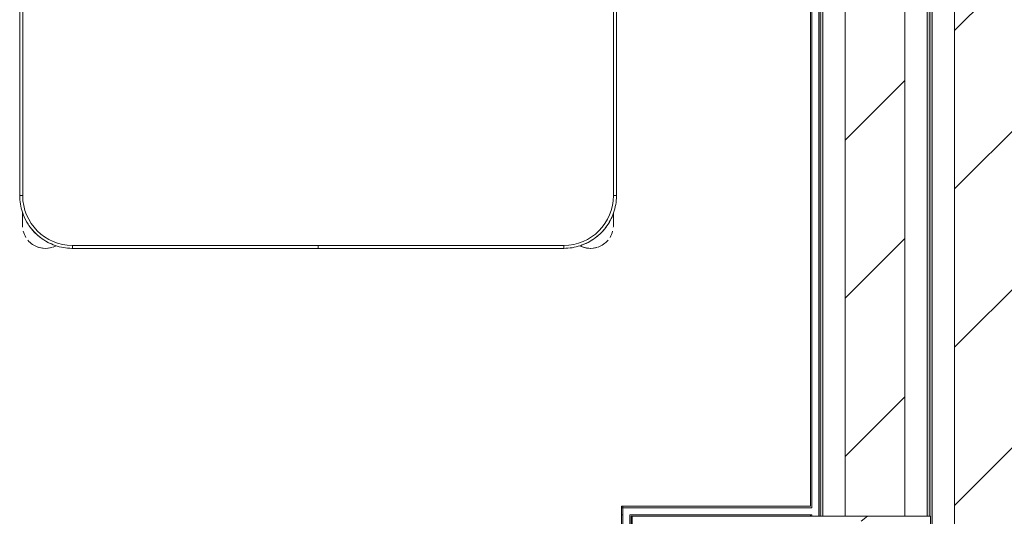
# Model space of a CAD drawing. Header units: metres. Extents: x 3 to 43.5, y -74 to -48.5.
# Tile 189 of 209: x 39.3 to 40.2, y -54.3 to -53.8. Entities that reach past the tile are written whole.
import ezdxf

# ---------------------------------------------------------------- set-up
doc = ezdxf.new("R2010")
doc.units = ezdxf.units.M
for name, color, linetype, lineweight in [('A-WALL', 7, 'Continuous', 18), ('A-WALL-PATT', 7, 'Continuous', 18), ('I-FURN', 7, 'Continuous', 18), ('S-COLS', 7, 'Continuous', 18)]:
    doc.layers.add(name, color=color, linetype=linetype, lineweight=lineweight)
pattern_1 = [(50, (21.555, -62.9), (0.5465545, -0.047815), [0.05715, -0.62865]), (355, (21.555, -62.9), (-0.105728, 0.573166), [0.04572, -0.50292]), (100.451, (21.601, -62.904), (0.440828, 0.525349), [0.04857, -0.53427]), (46.184, (21.555, -62.748), (0.813237, -0.12613), [0.08573, -0.94298]), (96.636, (21.623, -62.758), (0.712212, 0.742287), [0.07286, -0.80141]), (351.184, (21.555, -62.748), (0.712217, 0.742274), [0.06858, -0.75438]), (21, (21.631, -62.786), (0.454846, -0.306795), [0.05715, -0.62865]), (326, (21.631, -62.786), (0.185405, 0.55256), [0.04572, -0.50292]), (71.451, (21.669, -62.811), (0.640251, 0.245763), [0.04857, -0.53427]), (37.5, (21.555, -62.9), (0.009261, 0.2536672), [0.02515, -0.47168, 0.02515, -0.48539, -0.50482]), (37.5, (21.555, -62.9), (0.009261, 0.2536672), [-1.007, 0.02515, -0.47968]), (7.5, (21.555, -62.9), (0.2004558, 0.300546), [0.02515, -0.26594, 0.02515, -0.46025, -0.1924]), (7.5, (21.555, -62.9), (0.2004558, 0.300546), [-0.77648, 0.02515, -0.16726]), (327.5, (21.385, -62.9), (0.4067682, -0.0171882), [0.02515, -0.16535, 0.02515, -0.56921, -0.78867]), (327.5, (21.385, -62.9), (0.4067682, -0.0171882), [-0.78486, 0.02515, -0.76352]), (317.5, (21.309, -62.9), (0.444383, 0.0762794), [0.02515, -0.2225, 0.02515, -0.36957, -0.56007]), (317.5, (21.309, -62.9), (0.444383, 0.0762794), [-0.64237, 0.02515, -0.53492])]
pattern_2 = [(45, (21.555, -62.9), (-0.0795495, 0.0795495), [])]

# ---------------------------------------------------------------- blocks, each defined once
blk = doc.blocks.new('ConjuntoParaAlunoTamanho6 - CJA06_ConjuntoParaAlunoTamanho6-V8-1PAV - FRIGORÍFICA')
at = {"layer": 'I-FURN', "color": 253, "true_color": 0xaaaaaa}
for p, q in [((-0.3, 0.01197), (-0.3, -0.33203)), ((-0.3, 0.01197), (-0.3, -0.33203)), ((0.3, -0.33203), (0.3, 0.01197)), ((0.3, -0.33203), (0.3, 0.01197)), ((-0.3, -0.33203), (-0.297, -0.33203)), ((0.3, -0.33203), (0.297, -0.33203)), ((-0.29713, -0.34835), (-0.29713, -0.35394)), ((-0.29713, -0.34868), (-0.29713, -0.36203)), ((0.29687, -0.35394), (0.29687, -0.3492)), ((0.29687, -0.36203), (0.29687, -0.34961)), ((-0.29713, -0.35705), (-0.29713, -0.36203)), ((0.29687, -0.36203), (0.29687, -0.35705)), ((-0.247, -0.38503), (-0.247, -0.38203)), ((-0.247, -0.38503), (-0.00005, -0.38503)), ((-0.247, -0.38503), (-0.00005, -0.38503)), ((-0.00005, -0.38203), (-0.00005, -0.38503)), ((0.00005, -0.38503), (0.00005, -0.38203)), ((0.00005, -0.38503), (0.247, -0.38503)), ((0.00005, -0.38503), (0.247, -0.38503)), ((0.247, -0.38503), (0.247, -0.38203))]:
    blk.add_line(p, q, dxfattribs=at)
at = {"layer": 'I-FURN', "color": 253, "true_color": 0xaaaaaa, "flags": 128}
for points in [[(-0.297, 0.01197), (-0.297, -0.07403), (-0.297, -0.16003), (-0.297, -0.24603), (-0.297, -0.33203)], [(-0.297, -0.33203), (-0.297, -0.24603), (-0.297, -0.16003), (-0.297, -0.07403), (-0.297, 0.01197)], [(0.297, -0.33203), (0.297, -0.24603), (0.297, -0.16003), (0.297, -0.07403), (0.297, 0.01197)], [(0.297, 0.01197), (0.297, -0.07403), (0.297, -0.16003), (0.297, -0.24603), (0.297, -0.33203)], [(-0.3, -0.33203), (-0.29996, -0.33415), (-0.29983, -0.33627), (-0.29962, -0.33838), (-0.29932, -0.34048), (-0.29894, -0.34256), (-0.29848, -0.34463), (-0.29794, -0.34668), (-0.29731, -0.34871), (-0.2966, -0.3507), (-0.29582, -0.35267), (-0.29495, -0.35461), (-0.29401, -0.35651), (-0.29299, -0.35837), (-0.2919, -0.36019), (-0.29074, -0.36196), (-0.28951, -0.36368), (-0.28821, -0.36536), (-0.28685, -0.36698), (-0.28542, -0.36855), (-0.28393, -0.37005), (-0.28238, -0.3715), (-0.28077, -0.37288), (-0.27911, -0.3742), (-0.2774, -0.37545), (-0.27564, -0.37663), (-0.27383, -0.37774), (-0.27198, -0.37878), (-0.27009, -0.37974), (-0.26816, -0.38062), (-0.2662, -0.38143), (-0.26421, -0.38216), (-0.2622, -0.38281), (-0.26015, -0.38338), (-0.25809, -0.38386), (-0.25601, -0.38426), (-0.25391, -0.38458), (-0.25181, -0.38482), (-0.24969, -0.38497), (-0.24757, -0.38503), (-0.247, -0.38503)], [(0.247, -0.38503), (0.24912, -0.38499), (0.25124, -0.38486), (0.25334, -0.38465), (0.25544, -0.38436), (0.25753, -0.38398), (0.2596, -0.38351), (0.26165, -0.38297), (0.26367, -0.38234), (0.26567, -0.38164), (0.26764, -0.38085), (0.26957, -0.37999), (0.27147, -0.37904), (0.27333, -0.37803), (0.27515, -0.37694), (0.27693, -0.37578), (0.27865, -0.37454), (0.28033, -0.37324), (0.28195, -0.37188), (0.28351, -0.37045), (0.28502, -0.36896), (0.28647, -0.36741), (0.28785, -0.3658), (0.28917, -0.36414), (0.29042, -0.36243), (0.2916, -0.36067), (0.29271, -0.35886), (0.29374, -0.35701), (0.29471, -0.35512), (0.29559, -0.3532), (0.2964, -0.35124), (0.29713, -0.34925), (0.29777, -0.34723), (0.29834, -0.34519), (0.29883, -0.34312), (0.29923, -0.34104), (0.29955, -0.33895), (0.29978, -0.33684), (0.29993, -0.33472), (0.3, -0.33261), (0.3, -0.33203)], [(-0.29713, -0.34907), (-0.29713, -0.34973), (-0.29713, -0.35038), (-0.29713, -0.35102), (-0.29713, -0.35165), (-0.29713, -0.35227), (-0.29713, -0.35288), (-0.29713, -0.35348), (-0.29713, -0.35406), (-0.29713, -0.35463), (-0.29713, -0.35518), (-0.29713, -0.35572), (-0.29713, -0.35624), (-0.29713, -0.35674), (-0.29713, -0.35722), (-0.29713, -0.35769), (-0.29713, -0.35813), (-0.29713, -0.35855), (-0.29713, -0.35895), (-0.29713, -0.35933), (-0.29713, -0.35969), (-0.29713, -0.36002), (-0.29713, -0.36033), (-0.29713, -0.36061), (-0.29713, -0.36087), (-0.29713, -0.36111), (-0.29713, -0.36131), (-0.29713, -0.3615), (-0.29713, -0.36165), (-0.29713, -0.36178), (-0.29713, -0.36188), (-0.29713, -0.36196), (-0.29713, -0.36201), (-0.29713, -0.36203)], [(0.29687, -0.36203), (0.29687, -0.36201), (0.29687, -0.36197), (0.29687, -0.36191), (0.29687, -0.36181), (0.29687, -0.36169), (0.29687, -0.36154), (0.29687, -0.36137), (0.29687, -0.36117), (0.29687, -0.36094), (0.29687, -0.36069), (0.29687, -0.36041), (0.29687, -0.36011), (0.29687, -0.35978), (0.29687, -0.35943), (0.29687, -0.35906), (0.29687, -0.35866), (0.29687, -0.35825), (0.29687, -0.35781), (0.29687, -0.35735), (0.29687, -0.35687), (0.29687, -0.35638), (0.29687, -0.35586), (0.29687, -0.35533), (0.29687, -0.35478), (0.29687, -0.35421), (0.29687, -0.35363), (0.29687, -0.35304), (0.29687, -0.35244), (0.29687, -0.35182), (0.29687, -0.35119), (0.29687, -0.35055), (0.29687, -0.3499)], [(-0.247, -0.38203), (-0.1235, -0.38203), (0, -0.38203), (0.1235, -0.38203), (0.247, -0.38203)], [(-0.00005, -0.38203), (-0.06179, -0.38203), (-0.12353, -0.38203), (-0.18526, -0.38203), (-0.247, -0.38203)], [(0.247, -0.38203), (0.18526, -0.38203), (0.12352, -0.38203), (0.06179, -0.38203), (0.00005, -0.38203)]]:
    blk.add_lwpolyline(points, dxfattribs=at)
at = {"layer": 'I-FURN', "color": 253, "true_color": 0xaaaaaa}
for centre, radius, start, end in [((-0.247, -0.33203), 0.05, 180, 270), ((-0.247, -0.33203), 0.05, 180, 270), ((0.247, -0.33203), 0.05, 270, 360), ((0.247, -0.33203), 0.05, 270, 0), ((-0.247, -0.33203), 0.053, 202.5, 212.69993), ((0.247, -0.33203), 0.053, 327.30007, 337.5), ((0.247, -0.33203), 0.053, 327.30007, 337.5), ((-0.27413, -0.36203), 0.023, 180, 184.41224), ((-0.247, -0.33203), 0.053, 217.1607, 233.14964), ((0.247, -0.33203), 0.053, 307.1607, 323.14964), ((0.247, -0.33203), 0.053, 307.1607, 323.14964), ((0.27387, -0.36203), 0.023, 355.58784, 360), ((-0.27413, -0.36203), 0.023, 194.46313, 211.29748), ((0.27387, -0.36203), 0.023, 328.70279, 345.53679), ((-0.27413, -0.36203), 0.023, 220.15845, 250.98921), ((-0.27413, -0.36203), 0.023, 241.29896, 288), ((-0.27413, -0.36203), 0.023, 255.53308, 284.46692), ((-0.247, -0.33203), 0.053, 237.30007, 247.5), ((-0.27413, -0.36203), 0.023, 289.64716, 297.85925), ((0.27387, -0.36203), 0.023, 242.37001, 250.98921), ((0.27387, -0.36203), 0.023, 243.53772, 288), ((0.247, -0.33203), 0.053, 292.5, 302.69993), ((0.247, -0.33203), 0.053, 292.5, 302.69993), ((0.27387, -0.36203), 0.023, 255.53308, 284.46692), ((0.27387, -0.36203), 0.023, 289.64716, 320.10645)]:
    blk.add_arc(centre, radius, start, end, dxfattribs=at)
blk = doc.blocks.new('Concreto-Retangular-Coluna - 20 X 30-8710722-1PAV - FRIGORÍFICA')
at = {"layer": 'S-COLS', "true_color": 0xaaaaaa}
h = blk.add_hatch(dxfattribs=at)
h.set_pattern_fill('FP_15', color=253, style=0, pattern_type=2)
h.set_pattern_definition([(320, (-8.503, 18.463), (-0.047815, -0.546555), [0.05715, -0.62865]), (265, (-8.503, 18.463), (0.573166, 0.105728), [0.04572, -0.50292]), (10.451, (-8.507, 18.418), (0.525349, -0.440828), [0.04857, -0.53427]), (316.184, (-8.351, 18.463), (-0.12613, -0.813237), [0.08572, -0.94297]), (6.636, (-8.361, 18.395), (0.742287, -0.712212), [0.07286, -0.80141]), (261.184, (-8.351, 18.463), (0.742274, -0.712217), [0.06858, -0.75438]), (291, (-8.389, 18.387), (-0.306795, -0.454846), [0.05715, -0.62865]), (236, (-8.389, 18.387), (0.55256, -0.185405), [0.04572, -0.50292]), (341.451, (-8.414, 18.349), (0.245763, -0.640251), [0.04857, -0.53427]), (307.5, (-8.503, 18.463), (0.2536672, -0.009261), [0.02515, -0.47168, 0.02515, -0.48539, -0.50482]), (307.5, (-8.503, 18.463), (0.2536672, -0.009261), [-1.007, 0.02515, -0.47968]), (277.5, (-8.503, 18.463), (0.300546, -0.2004558), [0.02515, -0.26594, 0.02515, -0.46025, -0.19241]), (277.5, (-8.503, 18.463), (0.300546, -0.2004558), [-0.77648, 0.02515, -0.16726]), (237.5, (-8.503, 18.633), (-0.0171882, -0.4067682), [0.02515, -0.16535, 0.02515, -0.56921, -0.78867]), (237.5, (-8.503, 18.633), (-0.0171882, -0.4067682), [-0.78486, 0.02515, -0.76352]), (227.5, (-8.503, 18.709), (0.0762794, -0.444383), [0.02515, -0.2225, 0.02515, -0.36957, -0.56007]), (227.5, (-8.503, 18.709), (0.0762794, -0.444383), [-0.64237, 0.02515, -0.53492])])
h.paths.add_polyline_path([(-0.1, 0.12905), (-0.1, -0.15), (0.1, -0.15), (0.1, 0.15), (-0.1, 0.15)])
at = {"layer": 'S-COLS', "color": 253, "true_color": 0xaaaaaa}
for p, q in [((0.1, 0.15), (-0.1, 0.15)), ((-0.1, 0.15), (-0.1, -0.15)), ((0.1, -0.15), (0.1, 0.15)), ((-0.1, -0.15), (0.1, -0.15))]:
    blk.add_line(p, q, dxfattribs=at)
blk = doc.blocks.new('4 GRE - ESCOLA DE CINEMA E AUDIOVISUAL CINE REX R07_rvt-1-1PAV - FRIGORÍFICA')
at = {"layer": 'A-WALL-PATT', "true_color": 0xd4d4d4}
h = blk.add_hatch(dxfattribs=at)
h.set_pattern_fill('FP_2', color=254, style=0, pattern_type=2)
h.set_pattern_definition(pattern_2)
h.paths.add_polyline_path([(40.29234, -71.94194), (40.29234, -51.02045), (40.19234, -51.02045), (40.19234, -71.94194), (40.21645, -71.94194)])
h = blk.add_hatch(dxfattribs=at)
h.set_pattern_fill('FP_1', color=254, style=0, pattern_type=2)
h.set_pattern_definition(pattern_1)
h.paths.add_polyline_path([(40.1676, -71.94194), (40.16984, -71.94194), (40.16984, -51.17545), (40.1676, -51.17545), (40.16734, -71.94194)])
at = {"layer": 'A-WALL-PATT', "true_color": 0xeaeaea}
h = blk.add_hatch(dxfattribs=at)
h.set_pattern_fill('FP_22', color=254, style=0, pattern_type=2)
h.set_pattern_definition([(0, (21.555, -62.9), (0.381, 0.381), [0.1905, -0.5715]), (45, (21.65, -62.9), (-1.90495, 1.90495), []), (90, (21.65, -62.995), (-0.381, 0.381), [0.1905, -0.5715])])
h.paths.add_polyline_path([(40.05584, -63.74538), (40.05734, -63.74538), (40.05734, -61.48538), (40.05584, -61.48538), (40.05584, -63.61466)])
h.paths.add_polyline_path([(40.05584, -61.28538), (40.05734, -61.28538), (40.05734, -57.78609), (40.05584, -57.78609), (40.05584, -61.23073)])
h.paths.add_polyline_path([(40.05734, -57.58609), (40.05734, -54.49678), (40.05584, -54.49678), (40.05584, -57.58609)])
h.paths.add_polyline_path([(40.05584, -54.29678), (40.05734, -54.29678), (40.05734, -51.24612), (40.05584, -51.24612), (40.05584, -54.07892)])
at = {"layer": 'A-WALL-PATT', "true_color": 0xd4d4d4}
h = blk.add_hatch(dxfattribs=at)
h.set_pattern_fill('FP_1', color=254, style=0, pattern_type=2)
h.set_pattern_definition(pattern_1)
h.paths.add_polyline_path([(40.0597, -71.59331), (40.05984, -71.59331), (40.05984, -68.36288), (40.05734, -68.36288), (40.05734, -71.59331)])
h.paths.add_polyline_path([(40.05967, -68.16288), (40.05984, -68.16288), (40.05984, -68.16068), (40.05734, -68.16068), (40.05734, -68.16288)])
h.paths.add_polyline_path([(40.05734, -68.15218), (40.05984, -68.15218), (40.05984, -65.99307), (40.05734, -65.99307), (40.05734, -67.98521)])
h.paths.add_polyline_path([(40.05984, -65.86307), (40.05979, -63.94538), (40.05734, -63.94538), (40.05734, -65.86307)])
h.paths.add_polyline_path([(40.05734, -63.74538), (40.05984, -63.74538), (40.05984, -61.49538), (40.05734, -61.49538), (40.05734, -63.61466)])
h.paths.add_polyline_path([(40.05984, -61.48688), (40.05984, -61.48538), (40.05734, -61.48538), (40.05734, -61.48688)])
h.paths.add_polyline_path([(40.05984, -61.28538), (40.05984, -57.78609), (40.05734, -57.78609), (40.05739, -61.28538)])
h.paths.add_polyline_path([(40.05829, -57.58609), (40.05984, -57.58609), (40.05904, -54.49678), (40.05734, -54.49678), (40.05734, -57.58609)])
h.paths.add_polyline_path([(40.05908, -54.29678), (40.05984, -54.29678), (40.05982, -51.24612), (40.05734, -51.24612), (40.05734, -54.29678)])
h = blk.add_hatch(dxfattribs=at)
h.set_pattern_fill('FP_2', color=254, style=0, pattern_type=2)
h.set_pattern_definition(pattern_2)
h.paths.add_polyline_path([(40.14234, -71.59331), (40.14234, -68.36288), (40.08234, -68.36288), (40.08234, -71.59331), (40.14118, -71.59331)])
h.paths.add_polyline_path([(40.14234, -68.16288), (40.14234, -63.94538), (40.08234, -63.94538), (40.08252, -68.16288), (40.12121, -68.16288)])
h.paths.add_polyline_path([(40.14234, -63.74538), (40.14234, -61.48538), (40.08234, -61.48538), (40.08234, -63.74538), (40.09549, -63.74538)])
h.paths.add_polyline_path([(40.14234, -61.28538), (40.14234, -57.78609), (40.08234, -57.78609), (40.08234, -61.28538), (40.08351, -61.28538)])
h.paths.add_polyline_path([(40.10504, -57.58609), (40.14234, -57.58609), (40.14234, -54.49678), (40.08234, -54.49678), (40.08234, -57.58609)])
h.paths.add_polyline_path([(40.14234, -54.29678), (40.14193, -51.24612), (40.08234, -51.24612), (40.08234, -54.29678), (40.12418, -54.29678)])
h = blk.add_hatch(dxfattribs=at)
h.set_pattern_fill('FP_1', color=254, style=0, pattern_type=2)
h.set_pattern_definition(pattern_1)
h.paths.add_polyline_path([(40.16484, -71.59331), (40.16734, -71.59331), (40.16734, -68.36288), (40.16484, -68.36288), (40.16484, -71.56111)])
h.paths.add_polyline_path([(40.16484, -68.16288), (40.16734, -68.16288), (40.16734, -63.94538), (40.16484, -63.94538), (40.16484, -67.98521)])
h.paths.add_polyline_path([(40.16484, -63.74538), (40.16734, -63.74538), (40.16734, -61.48538), (40.16484, -61.48538), (40.16484, -63.61466)])
h.paths.add_polyline_path([(40.16484, -61.28538), (40.16734, -61.28538), (40.16734, -57.78609), (40.16484, -57.78609), (40.16484, -61.23073)])
h.paths.add_polyline_path([(40.16484, -57.58609), (40.16734, -57.58609), (40.16734, -54.49678), (40.16484, -54.49678), (40.16484, -57.2575)])
h.paths.add_polyline_path([(40.16484, -54.29678), (40.16734, -54.29678), (40.16734, -51.24612), (40.16484, -51.24612), (40.16484, -54.07892)])
at = {"layer": 'A-WALL', "color": 253, "true_color": 0xaaaaaa}
for p, q in [((40.16984, -51.17545), (40.16984, -71.94194)), ((40.19234, -51.17545), (40.19234, -71.94194)), ((40.05584, -54.29678), (40.05584, -51.24612)), ((40.05734, -51.24612), (40.05734, -54.29678)), ((40.05734, -54.29678), (40.05734, -51.24612)), ((40.05984, -54.29678), (40.05984, -51.24612)), ((40.08234, -54.29678), (40.08234, -51.24612)), ((40.14234, -54.29678), (40.14234, -51.24612)), ((40.16484, -54.29678), (40.16484, -51.24612)), ((40.16734, -51.24612), (40.16734, -54.29678)), ((40.16734, -54.29678), (40.16734, -51.24612)), ((40.04734, -51.25612), (40.04734, -54.28678)), ((40.04884, -54.28828), (40.04884, -51.25462)), ((40.04734, -54.28678), (39.85734, -54.28678)), ((39.85734, -54.28678), (39.85734, -54.29678)), ((39.85884, -54.28678), (39.85734, -54.28678)), ((39.85734, -54.28678), (39.85734, -54.28828)), ((39.85884, -54.28828), (39.85884, -54.28678)), ((39.85734, -54.28828), (39.85884, -54.28828)), ((39.85734, -54.29528), (39.85734, -54.29678)), ((39.85734, -54.29528), (39.85884, -54.29528)), ((39.85734, -54.29678), (39.85734, -54.50678)), ((39.85884, -54.28828), (40.04734, -54.28828)), ((39.85884, -54.29528), (39.85884, -54.28828)), ((39.85884, -54.29678), (39.85884, -54.29528)), ((39.85884, -54.50528), (39.85884, -54.29678)), ((39.86584, -54.29528), (40.04734, -54.29528)), ((39.86584, -54.29678), (39.86584, -54.29528)), ((39.86584, -54.49828), (39.86584, -54.29678)), ((39.86734, -54.29678), (39.86825, -54.29678)), ((39.86734, -54.49678), (39.86734, -54.29678)), ((40.04884, -54.28828), (40.04734, -54.28828)), ((40.04734, -54.29678), (40.04734, -54.29528)), ((40.04884, -54.29528), (40.04734, -54.29528)), ((40.04884, -54.29678), (40.04884, -54.29528))]:
    blk.add_line(p, q, dxfattribs=at)
at = {"layer": 'I-FURN', "color": 253, "lineweight": 18, "true_color": 0xaaaaaa}
blk.add_blockref('ConjuntoParaAlunoTamanho6 - CJA06_ConjuntoParaAlunoTamanho6-V8-1PAV - FRIGORÍFICA', (39.55241, -53.64244), dxfattribs=at)
at = {"layer": 'S-COLS', "color": 253, "lineweight": 18, "true_color": 0xaaaaaa, "rotation": 90.00000000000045}
blk.add_blockref('Concreto-Retangular-Coluna - 20 X 30-8710722-1PAV - FRIGORÍFICA', (40.01825, -54.39678), dxfattribs=at)

msp = doc.modelspace()

# ---------------------------------------------------------------- block references
at = {"lineweight": 5}
msp.add_blockref('4 GRE - ESCOLA DE CINEMA E AUDIOVISUAL CINE REX R07_rvt-1-1PAV - FRIGORÍFICA', (0, 0), dxfattribs=at)

doc.saveas('drawing.dxf')
